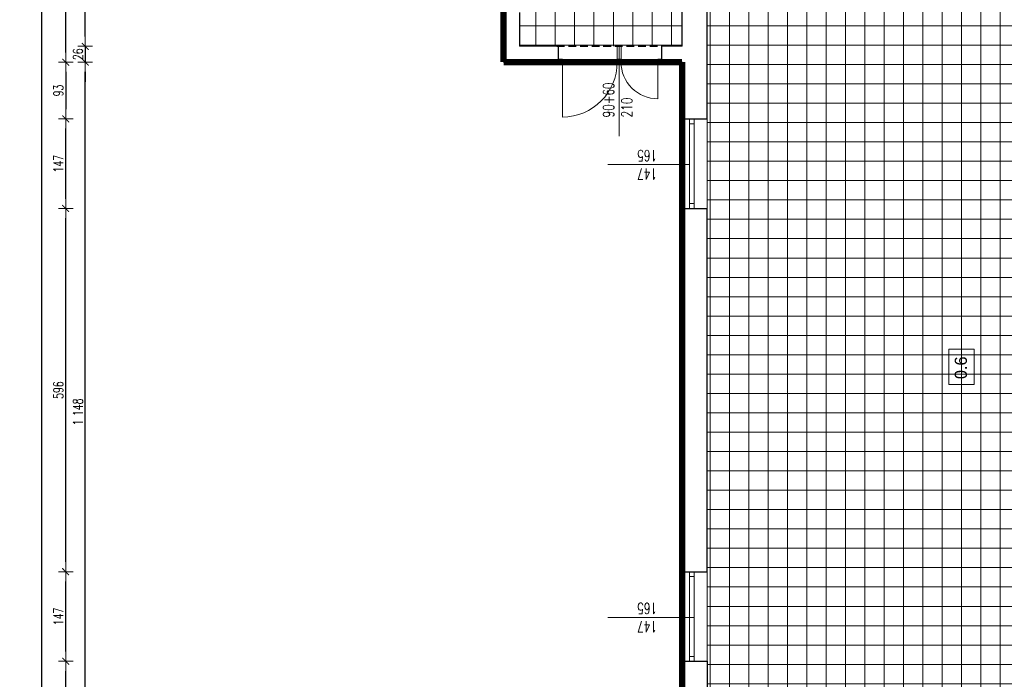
# Model space of a CAD drawing. Header units: millimetres. Extents: x -2948 to 78628, y 64669 to 215420.
# Tile 225 of 256: x 54252 to 55868, y 153937 to 155019. Entities that reach past the tile are written whole.
import ezdxf

# ---------------------------------------------------------------- set-up
doc = ezdxf.new("R2010")
doc.units = ezdxf.units.MM
doc.linetypes.add('B0301', pattern=[25, 12.5, -6.25, 0, -6.25])
doc.linetypes.add('HIDDEN', pattern=[9.525, 6.35, -3.175])
for name, color, linetype, lineweight in [('1_OPIS_OKNA', 60, 'Continuous', 13), ('NOWE SCIANY', 3, 'Continuous', 13), ('OPIS', 2, 'Continuous', 13), ('pomiwszczenia', 95, 'Continuous', 20), ('POMOC', 1, 'Continuous', 13), ('STOLARKA', 3, 'Continuous', 13), ('stolarka opis', 60, 'Continuous', 13), ('WYMIAR', 5, 'Continuous', 13), ('ŚCIANY', 7, 'Continuous', 30)]:
    doc.layers.add(name, color=color, linetype=linetype, lineweight=lineweight)
for name, color, linetype in [('_POMOCNICZE', 252, 'Continuous'), ('C--L99b', 1, 'Continuous'), ('pomocnicza', 4, 'Continuous')]:
    doc.layers.add(name, color=color, linetype=linetype)
doc.styles.add('style2', font='romans.shx', dxfattribs={"width": 0.7})
doc.dimstyles.new('100', dxfattribs={"dimscale": 80, "dimtxt": 0.2, "dimasz": 0.2, "dimexe": 1.25, "dimexo": 0.625, "dimgap": 0.05, "dimtad": 1, "dimdec": 0, "dimdsep": 46, "dimlunit": 6, "dimtxsty": 'style2', "dimblk1": 'TICK', "dimblk2": 'TICK', "dimsah": 1, "dimcen": 0.2, "dimse1": 1, "dimse2": 1, "dimclrd": 256, "dimclrt": 2, "dimadec": 0, "dimazin": 0, "dimtfac": 1, "dimtdec": 0, "dimtix": 1, "dimtmove": 1, "dimatfit": 0, "dimldrblk": 'DOTSMALL', "dimfxl": 1, "dimtolj": 1, "dimtzin": 0, "dimarcsym": 0})
pattern_1 = [(270, (659746.15, 586523.536), (31.75, -6e-14), []), (360, (659746.15, 586523.536), (6e-14, 31.75), [])]

# ---------------------------------------------------------------- blocks, each defined once
blk = doc.blocks.new('TICK')
at = {"color": 5}
for p, q in [((-1, 0), (1, 0)), ((0, -0.75), (0, 0.75))]:
    blk.add_line(p, q, dxfattribs=at)
at = {"const_width": 0.1}
blk.add_lwpolyline([(-0.35, -0.35), (0.35, 0.35)], dxfattribs=at)
blk = doc.blocks.new('*D1855')
at = {"layer": 'Defpoints', "color": 0, "ltscale": 2, "transparency": 16777216}
for p in [(55046, 154944.7), (55339, 153308.8), (55046, 153084)]:
    blk.add_point(p, dxfattribs=at)
at = {"layer": 'WYMIAR', "lineweight": -2, "ltscale": 2, "transparency": 16777216}
blk.add_line((55323, 153084), (55062, 153084), dxfattribs=at)
at = {"layer": 'WYMIAR', "lineweight": -2, "ltscale": 2, "transparency": 16777216, "xscale": 16, "yscale": 16, "zscale": 16, "rotation": 180}
blk.add_blockref('TICK', (55046, 153084), dxfattribs=at)
at = {"layer": 'WYMIAR', "lineweight": -2, "ltscale": 2, "transparency": 16777216, "xscale": 16, "yscale": 16, "zscale": 16}
blk.add_blockref('TICK', (55339, 153084), dxfattribs=at)
at = {"layer": 'WYMIAR', "color": 2, "ltscale": 2, "transparency": 16777216, "insert": (55192.5, 153072), "char_height": 16, "attachment_point": 5, "rotation": 180, "style": 'style2'}
blk.add_mtext('\\A1;293', dxfattribs=at)
blk = doc.blocks.new('_DotSmall')
at = {"layer": 'OPIS', "color": 0, "const_width": 0.5}
blk.add_lwpolyline([(-0.0625, 0, 1), (0.0625, 0, 1)], format="xyb", close=True, dxfattribs=at)
blk = doc.blocks.new('*D1829')
at = {"layer": 'Defpoints', "color": 0, "ltscale": 2, "transparency": 16777216}
for p in [(54981.2, 154949.6), (54327.2, 154856.6), (55294.7, 154856.6)]:
    blk.add_point(p, dxfattribs=at)
at = {"layer": 'WYMIAR', "lineweight": -2, "ltscale": 2, "transparency": 16777216}
blk.add_line((54327.2, 154933.6), (54327.2, 154872.6), dxfattribs=at)
at = {"layer": 'WYMIAR', "lineweight": -2, "ltscale": 2, "transparency": 16777216, "xscale": 16, "yscale": 16, "zscale": 16}
for p, rotation in [((54327.2, 154949.6), 90), ((54327.2, 154856.6), 270)]:
    blk.add_blockref('TICK', p, dxfattribs=dict(at, rotation=rotation))
at = {"layer": 'WYMIAR', "color": 2, "ltscale": 2, "transparency": 16777216, "insert": (54315.2, 154903.1), "char_height": 16, "attachment_point": 5, "rotation": 90, "style": 'style2'}
blk.add_mtext('\\A1;93', dxfattribs=at)
blk = doc.blocks.new('*D1840')
at = {"layer": 'Defpoints', "color": 0, "ltscale": 2, "transparency": 16777216}
for p in [(54327.2, 155767.6), (54981.2, 155767.6), (54981.2, 154949.6)]:
    blk.add_point(p, dxfattribs=at)
at = {"layer": 'WYMIAR', "lineweight": -2, "ltscale": 2, "transparency": 16777216}
blk.add_line((54327.2, 154965.6), (54327.2, 155751.6), dxfattribs=at)
at = {"layer": 'WYMIAR', "lineweight": -2, "ltscale": 2, "transparency": 16777216, "xscale": 16, "yscale": 16, "zscale": 16}
for p, rotation in [((54327.2, 155767.6), 90), ((54327.2, 154949.6), 270)]:
    blk.add_blockref('TICK', p, dxfattribs=dict(at, rotation=rotation))
at = {"layer": 'WYMIAR', "color": 2, "ltscale": 2, "transparency": 16777216, "insert": (54315.2, 155358.6), "char_height": 16, "attachment_point": 5, "rotation": 90, "style": 'style2'}
blk.add_mtext('\\A1;818', dxfattribs=at)
blk = doc.blocks.new('*D1841')
at = {"layer": 'Defpoints', "color": 0, "ltscale": 2, "transparency": 16777216}
for p in [(54327.2, 154113.6), (55274.2, 154113.6), (55274.2, 153966.6)]:
    blk.add_point(p, dxfattribs=at)
at = {"layer": 'WYMIAR', "lineweight": -2, "ltscale": 2, "transparency": 16777216}
blk.add_line((54327.2, 153982.6), (54327.2, 154097.6), dxfattribs=at)
at = {"layer": 'WYMIAR', "lineweight": -2, "ltscale": 2, "transparency": 16777216, "xscale": 16, "yscale": 16, "zscale": 16}
for p, rotation in [((54327.2, 154113.6), 90), ((54327.2, 153966.6), 270)]:
    blk.add_blockref('TICK', p, dxfattribs=dict(at, rotation=rotation))
at = {"layer": 'WYMIAR', "color": 2, "ltscale": 2, "transparency": 16777216, "insert": (54315.2, 154040.1), "char_height": 16, "attachment_point": 5, "rotation": 90, "style": 'style2'}
blk.add_mtext('\\A1;147', dxfattribs=at)
blk = doc.blocks.new('*D1842')
at = {"layer": 'Defpoints', "color": 0, "ltscale": 2, "transparency": 16777216}
for p in [(54327.2, 154709.6), (55274.2, 154709.6), (55274.2, 154113.6)]:
    blk.add_point(p, dxfattribs=at)
at = {"layer": 'WYMIAR', "lineweight": -2, "ltscale": 2, "transparency": 16777216}
blk.add_line((54327.2, 154129.6), (54327.2, 154693.6), dxfattribs=at)
at = {"layer": 'WYMIAR', "lineweight": -2, "ltscale": 2, "transparency": 16777216, "xscale": 16, "yscale": 16, "zscale": 16}
for p, rotation in [((54327.2, 154709.6), 90), ((54327.2, 154113.6), 270)]:
    blk.add_blockref('TICK', p, dxfattribs=dict(at, rotation=rotation))
at = {"layer": 'WYMIAR', "color": 2, "ltscale": 2, "transparency": 16777216, "insert": (54315.2, 154411.6), "char_height": 16, "attachment_point": 5, "rotation": 90, "style": 'style2'}
blk.add_mtext('\\A1;596', dxfattribs=at)
blk = doc.blocks.new('*D1843')
at = {"layer": 'Defpoints', "color": 0, "ltscale": 2, "transparency": 16777216}
for p in [(54327.2, 154856.6), (54327.2, 154856.6), (55274.2, 154709.6)]:
    blk.add_point(p, dxfattribs=at)
at = {"layer": 'WYMIAR', "lineweight": -2, "ltscale": 2, "transparency": 16777216}
blk.add_line((54327.2, 154725.6), (54327.2, 154840.6), dxfattribs=at)
at = {"layer": 'WYMIAR', "lineweight": -2, "ltscale": 2, "transparency": 16777216, "xscale": 16, "yscale": 16, "zscale": 16}
for p, rotation in [((54327.2, 154856.6), 90), ((54327.2, 154709.6), 270)]:
    blk.add_blockref('TICK', p, dxfattribs=dict(at, rotation=rotation))
at = {"layer": 'WYMIAR', "color": 2, "ltscale": 2, "transparency": 16777216, "insert": (54315.2, 154783.1), "char_height": 16, "attachment_point": 5, "rotation": 90, "style": 'style2'}
blk.add_mtext('\\A1;147', dxfattribs=at)
blk = doc.blocks.new('*D1889')
at = {"layer": 'Defpoints', "color": 0, "ltscale": 2, "transparency": 16777216}
for p in [(54327.2, 153966.6), (55339, 153966.6), (55339, 153746.6)]:
    blk.add_point(p, dxfattribs=at)
at = {"layer": 'WYMIAR', "lineweight": -2, "ltscale": 2, "transparency": 16777216}
blk.add_line((54327.2, 153762.6), (54327.2, 153950.6), dxfattribs=at)
at = {"layer": 'WYMIAR', "lineweight": -2, "ltscale": 2, "transparency": 16777216, "xscale": 16, "yscale": 16, "zscale": 16}
for p, rotation in [((54327.2, 153966.6), 90), ((54327.2, 153746.6), 270)]:
    blk.add_blockref('TICK', p, dxfattribs=dict(at, rotation=rotation))
at = {"layer": 'WYMIAR', "color": 2, "ltscale": 2, "transparency": 16777216, "insert": (54315.2, 153856.6), "char_height": 16, "attachment_point": 5, "rotation": 90, "style": 'style2'}
blk.add_mtext('\\A1;220', dxfattribs=at)
blk = doc.blocks.new('*D1890')
at = {"layer": 'Defpoints', "color": 0, "ltscale": 2, "transparency": 16777216}
for p in [(54288, 162958.6), (55030, 162958.6), (55030, 153291.6)]:
    blk.add_point(p, dxfattribs=at)
at = {"layer": 'WYMIAR', "lineweight": -2, "ltscale": 2, "transparency": 16777216}
blk.add_line((54288, 153307.6), (54288, 162942.6), dxfattribs=at)
at = {"layer": 'WYMIAR', "lineweight": -2, "ltscale": 2, "transparency": 16777216, "xscale": 16, "yscale": 16, "zscale": 16}
for p, rotation in [((54288, 162958.6), 90.00020786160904), ((54288, 153291.6), 270.0002078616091)]:
    blk.add_blockref('TICK', p, dxfattribs=dict(at, rotation=rotation))
at = {"layer": 'WYMIAR', "color": 2, "ltscale": 2, "transparency": 16777216, "insert": (54275.5, 158125.1), "char_height": 16, "attachment_point": 5, "rotation": 90.0002, "style": 'style2'}
blk.add_mtext('\\A1;9\xa0667', dxfattribs=at)
blk = doc.blocks.new('*D1891')
at = {"layer": 'Defpoints', "color": 0, "ltscale": 2, "transparency": 16777216}
for p in [(55046, 154900.5), (55339, 153264.6), (55046, 153039.8)]:
    blk.add_point(p, dxfattribs=at)
at = {"layer": 'WYMIAR', "lineweight": -2, "ltscale": 2, "transparency": 16777216}
blk.add_line((55323, 153039.8), (55062, 153039.8), dxfattribs=at)
at = {"layer": 'WYMIAR', "lineweight": -2, "ltscale": 2, "transparency": 16777216, "xscale": 16, "yscale": 16, "zscale": 16, "rotation": 180}
blk.add_blockref('TICK', (55046, 153039.8), dxfattribs=at)
at = {"layer": 'WYMIAR', "lineweight": -2, "ltscale": 2, "transparency": 16777216, "xscale": 16, "yscale": 16, "zscale": 16}
blk.add_blockref('TICK', (55339, 153039.8), dxfattribs=at)
at = {"layer": 'WYMIAR', "color": 2, "ltscale": 2, "transparency": 16777216, "insert": (55192.5, 153027.8), "char_height": 16, "attachment_point": 5, "rotation": 180, "style": 'style2'}
blk.add_mtext('\\A1;293', dxfattribs=at)
blk = doc.blocks.new('*D1892')
at = {"layer": 'Defpoints', "color": 0, "ltscale": 2, "transparency": 16777216}
for p in [(55045.8, 154929.1), (56289, 153271.1), (55045.8, 153000.3)]:
    blk.add_point(p, dxfattribs=at)
at = {"layer": 'WYMIAR', "lineweight": -2, "ltscale": 2, "transparency": 16777216}
blk.add_line((56273, 153000.3), (55061.8, 153000.3), dxfattribs=at)
at = {"layer": 'WYMIAR', "lineweight": -2, "ltscale": 2, "transparency": 16777216, "xscale": 16, "yscale": 16, "zscale": 16, "rotation": 180}
blk.add_blockref('TICK', (55045.8, 153000.3), dxfattribs=at)
at = {"layer": 'WYMIAR', "lineweight": -2, "ltscale": 2, "transparency": 16777216, "xscale": 16, "yscale": 16, "zscale": 16}
blk.add_blockref('TICK', (56289, 153000.3), dxfattribs=at)
at = {"layer": 'WYMIAR', "color": 2, "ltscale": 2, "transparency": 16777216, "insert": (55667.4, 152988.3), "char_height": 16, "attachment_point": 5, "rotation": 180, "style": 'style2'}
blk.add_mtext('\\A1;1\xa0243', dxfattribs=at)
blk = doc.blocks.new('*D1900')
at = {"layer": 'Defpoints', "color": 0, "ltscale": 2, "transparency": 16777216}
for p in [(54359.2, 154949.6), (55339, 154949.6), (55380, 153801.6)]:
    blk.add_point(p, dxfattribs=at)
at = {"layer": 'WYMIAR', "lineweight": -2, "ltscale": 2, "transparency": 16777216}
blk.add_line((54359.2, 153817.6), (54359.2, 154933.6), dxfattribs=at)
at = {"layer": 'WYMIAR', "lineweight": -2, "ltscale": 2, "transparency": 16777216, "xscale": 16, "yscale": 16, "zscale": 16}
for p, rotation in [((54359.2, 154949.6), 90), ((54359.2, 153801.6), 270)]:
    blk.add_blockref('TICK', p, dxfattribs=dict(at, rotation=rotation))
at = {"layer": 'WYMIAR', "color": 2, "ltscale": 2, "transparency": 16777216, "insert": (54347.2, 154375.6), "char_height": 16, "attachment_point": 5, "rotation": 90, "style": 'style2'}
blk.add_mtext('\\A1;1\xa0148', dxfattribs=at)
blk = doc.blocks.new('*D1901')
at = {"layer": 'Defpoints', "color": 0, "ltscale": 2, "transparency": 16777216}
for p in [(55339, 154975.6), (54359.2, 154949.6), (55339, 154949.6)]:
    blk.add_point(p, dxfattribs=at)
at = {"layer": 'WYMIAR', "lineweight": -2, "ltscale": 2, "transparency": 16777216}
for p, q in [((54359.2, 154991.6), (54359.2, 155007.6)), ((54359.2, 154975.6), (54359.2, 154949.6)), ((54359.2, 154933.6), (54359.2, 154917.6))]:
    blk.add_line(p, q, dxfattribs=at)
at = {"layer": 'WYMIAR', "lineweight": -2, "ltscale": 2, "transparency": 16777216, "xscale": 16, "yscale": 16, "zscale": 16}
for p, rotation in [((54359.2, 154975.6), 270), ((54359.2, 154949.6), 90)]:
    blk.add_blockref('TICK', p, dxfattribs=dict(at, rotation=rotation))
at = {"layer": 'WYMIAR', "color": 2, "ltscale": 2, "transparency": 16777216, "insert": (54347.2, 154962.6), "char_height": 16, "attachment_point": 5, "rotation": 90, "style": 'style2'}
blk.add_mtext('\\A1;26', dxfattribs=at)
blk = doc.blocks.new('*D1902')
at = {"layer": 'Defpoints', "color": 0, "ltscale": 2, "transparency": 16777216}
for p in [(55082.4, 154975.6), (54359.2, 154949.6), (55079.4, 154949.6)]:
    blk.add_point(p, dxfattribs=at)
at = {"layer": 'WYMIAR', "lineweight": -2, "ltscale": 2, "transparency": 16777216}
for p, q in [((54359.2, 154991.6), (54359.2, 155007.6)), ((54359.2, 154975.6), (54359.2, 154949.6)), ((54359.2, 154933.6), (54359.2, 154917.6))]:
    blk.add_line(p, q, dxfattribs=at)
at = {"layer": 'WYMIAR', "lineweight": -2, "ltscale": 2, "transparency": 16777216, "xscale": 16, "yscale": 16, "zscale": 16}
for p, rotation in [((54359.2, 154975.6), 270), ((54359.2, 154949.6), 90)]:
    blk.add_blockref('TICK', p, dxfattribs=dict(at, rotation=rotation))
at = {"layer": 'WYMIAR', "color": 2, "ltscale": 2, "transparency": 16777216, "insert": (54347.2, 154962.6), "char_height": 16, "attachment_point": 5, "rotation": 90, "style": 'style2'}
blk.add_mtext('\\A1;26', dxfattribs=at)
blk = doc.blocks.new('*D1903')
at = {"layer": 'Defpoints', "color": 0, "ltscale": 2, "transparency": 16777216}
for p in [(54359.2, 155497.6), (55082.4, 155497.6), (55082.4, 154975.6)]:
    blk.add_point(p, dxfattribs=at)
at = {"layer": 'WYMIAR', "lineweight": -2, "ltscale": 2, "transparency": 16777216}
blk.add_line((54359.2, 154991.6), (54359.2, 155481.6), dxfattribs=at)
at = {"layer": 'WYMIAR', "lineweight": -2, "ltscale": 2, "transparency": 16777216, "xscale": 16, "yscale": 16, "zscale": 16}
for p, rotation in [((54359.2, 155497.6), 90), ((54359.2, 154975.6), 270)]:
    blk.add_blockref('TICK', p, dxfattribs=dict(at, rotation=rotation))
at = {"layer": 'WYMIAR', "color": 2, "ltscale": 2, "transparency": 16777216, "insert": (54347.2, 155236.6), "char_height": 16, "attachment_point": 5, "rotation": 90, "style": 'style2'}
blk.add_mtext('\\A1;522', dxfattribs=at)
blk = doc.blocks.new('*D1983')
at = {"layer": 'Defpoints', "color": 0, "ltscale": 2, "transparency": 16777216}
for p in [(55072, 154975.6), (55339, 154949.6), (55072, 153120.2)]:
    blk.add_point(p, dxfattribs=at)
at = {"layer": 'WYMIAR', "lineweight": -2, "ltscale": 2, "transparency": 16777216}
blk.add_line((55323, 153120.2), (55088, 153120.2), dxfattribs=at)
at = {"layer": 'WYMIAR', "lineweight": -2, "ltscale": 2, "transparency": 16777216, "xscale": 16, "yscale": 16, "zscale": 16, "rotation": 180}
blk.add_blockref('TICK', (55072, 153120.2), dxfattribs=at)
at = {"layer": 'WYMIAR', "lineweight": -2, "ltscale": 2, "transparency": 16777216, "xscale": 16, "yscale": 16, "zscale": 16}
blk.add_blockref('TICK', (55339, 153120.2), dxfattribs=at)
at = {"layer": 'WYMIAR', "color": 2, "ltscale": 2, "transparency": 16777216, "insert": (55205.5, 153108.2), "char_height": 16, "attachment_point": 5, "rotation": 180, "style": 'style2'}
blk.add_mtext('\\A1;267', dxfattribs=at)
blk = doc.blocks.new('*D1984')
at = {"layer": 'Defpoints', "color": 0, "ltscale": 2, "transparency": 16777216}
for p in [(55046, 154975.6), (55072, 154975.6), (55046, 153120.2)]:
    blk.add_point(p, dxfattribs=at)
at = {"layer": 'WYMIAR', "lineweight": -2, "ltscale": 2, "transparency": 16777216}
for p, q in [((55030, 153120.2), (55014, 153120.2)), ((55072, 153120.2), (55046, 153120.2)), ((55088, 153120.2), (55104, 153120.2))]:
    blk.add_line(p, q, dxfattribs=at)
at = {"layer": 'WYMIAR', "lineweight": -2, "ltscale": 2, "transparency": 16777216, "xscale": 16, "yscale": 16, "zscale": 16}
blk.add_blockref('TICK', (55046, 153120.2), dxfattribs=at)
at = {"layer": 'WYMIAR', "lineweight": -2, "ltscale": 2, "transparency": 16777216, "xscale": 16, "yscale": 16, "zscale": 16, "rotation": 180}
blk.add_blockref('TICK', (55072, 153120.2), dxfattribs=at)
at = {"layer": 'WYMIAR', "color": 2, "ltscale": 2, "transparency": 16777216, "insert": (55059, 153108.2), "char_height": 16, "attachment_point": 5, "rotation": 180, "style": 'style2'}
blk.add_mtext('\\A1;26', dxfattribs=at)

msp = doc.modelspace()

# ---------------------------------------------------------------- hatches: boundary and pattern name
at = {"layer": '_POMOCNICZE', "lineweight": 13, "true_color": 0xf8991e, "extrusion": (-8.85905e-08, -2.09366e-08, 1)}
h = msp.add_hatch(dxfattribs=at)
h.set_pattern_fill('ANSI37', color=30, scale=10, angle=135)
h.set_pattern_definition(pattern_1)
h.paths.add_polyline_path([(55339, 155497.6), (55072, 155497.6), (55072, 154975.6), (55339, 154975.6)])
at = {"layer": '_POMOCNICZE', "lineweight": 13, "true_color": 0x139b48, "extrusion": (-8.85905e-08, -2.09366e-08, 1)}
h = msp.add_hatch(dxfattribs=at)
h.set_pattern_fill('ANSI37', color=114, scale=10, angle=135)
h.set_pattern_definition(pattern_1)
h.paths.add_polyline_path([(56248, 155119.6), (55380, 155120.6), (55380, 153801.6), (56231.8, 153801.6)])

# ---------------------------------------------------------------- linework, layer by layer
at = {"layer": '1_OPIS_OKNA'}
msp.add_line((55359, 154038.6), (55217.4, 154038.6), dxfattribs=at)
at = {"layer": 'C--L99b', "color": 12, "linetype": 'B0301', "true_color": 0xdb0000, "const_width": 10.4}
for points in [[(55046, 158756.6), (55046, 154949.6)], [(55046, 154949.6), (55339, 154949.6)], [(55339, 154949.6), (55339, 153288.8)]]:
    msp.add_lwpolyline(points, dxfattribs=at)
at = {"layer": 'NOWE SCIANY'}
for p, q in [((55236, 154828.1), (55236, 154975.6)), ((55136, 154954.6), (55142.5, 154954.6)), ((55136, 154954.6), (55142.5, 154954.6)), ((55136, 154949.6), (55142.5, 154949.6)), ((55136, 154949.6), (55142.5, 154949.6)), ((55142.5, 154949.6), (55142.5, 154954.6)), ((55142.5, 154949.6), (55142.5, 154954.6)), ((55232.5, 154949.6), (55232.5, 154954.6)), ((55239, 154954.6), (55232.5, 154954.6)), ((55239, 154949.6), (55239, 154954.6)), ((55299, 154954.6), (55305, 154954.6)), ((55299, 154954.6), (55305, 154954.6)), ((55305, 154954.6), (55299, 154954.6)), ((55299, 154949.6), (55299, 154954.6)), ((55305.5, 154954.6), (55299, 154954.6)), ((55299, 154949.6), (55305.5, 154949.6)), ((55299, 154949.6), (55305.5, 154949.6)), ((55299, 154949.6), (55305.5, 154949.6))]:
    msp.add_line(p, q, dxfattribs=at)
at = {"layer": 'NOWE SCIANY', "ltscale": 2}
for p, q in [((55142.5, 154949.6), (55142.5, 154859.6)), ((55299, 154949.6), (55299, 154889.6))]:
    msp.add_line(p, q, dxfattribs=at)
at = {"layer": 'NOWE SCIANY'}
for points in [[(55232.5, 154953.6), (55232.5, 154949.6), (55232.5, 154975.6)], [(55239, 154953.6), (55239, 154949.6), (55239, 154975.6)], [(55305.5, 154949.6), (55305.5, 154975.6)]]:
    msp.add_lwpolyline(points, dxfattribs=at)
at = {"layer": 'NOWE SCIANY', "ltscale": 2}
for centre, radius, start, end in [((55142.5, 154949.6), 90, 270, 0), ((55298.9, 154949.6), 60, 179.981, 270.019)]:
    msp.add_arc(centre, radius, start, end, dxfattribs=at)
at = {"layer": 'pomiwszczenia'}
msp.add_lwpolyline([(55776.8, 154421), (55776.8, 154478.9), (55818.5, 154478.9), (55818.5, 154421)], close=True, dxfattribs=at)
at = {"layer": 'POMOC'}
for p, q in [((55339, 154709.6), (55339, 154856.6)), ((55380, 154856.6), (55380, 154709.6)), ((55339, 153966.6), (55339, 154113.6)), ((55380, 154113.6), (55380, 153966.6))]:
    msp.add_line(p, q, dxfattribs=at)
at = {"layer": 'pomocnicza', "linetype": 'HIDDEN', "ltscale": 2}
for p, q in [((55133.5, 154975.6), (55305.5, 154975.6)), ((55133.5, 154949.6), (55305.5, 154949.6))]:
    msp.add_line(p, q, dxfattribs=at)
at = {"layer": 'STOLARKA'}
for p, q in [((55351, 154709.6), (55351, 154856.6)), ((55351, 154848.6), (55359, 154848.6)), ((55359, 154709.6), (55359, 154856.6)), ((55351, 154717.6), (55359, 154717.6)), ((55351, 153966.6), (55351, 154113.6)), ((55351, 154105.6), (55359, 154105.6)), ((55359, 153966.6), (55359, 154113.6)), ((55351, 153974.6), (55359, 153974.6))]:
    msp.add_line(p, q, dxfattribs=at)
at = {"layer": 'stolarka opis'}
msp.add_line((55351, 154781.6), (55217.4, 154781.6), dxfattribs=at)
at = {"layer": 'ŚCIANY', "ltscale": 2}
for p, q in [((55339, 154975.6), (55339, 155234.1)), ((55380, 154856.6), (55380, 155120.6)), ((55136, 154975.6), (55072, 154975.6)), ((55136, 154949.6), (55136, 154975.6)), ((55339, 154975.6), (55305.5, 154975.6)), ((55046, 154949.6), (55046, 154949.6)), ((55136, 154949.6), (55046, 154949.6)), ((55339, 154949.6), (55305.5, 154949.6)), ((55339, 154908.7), (55339, 154949.6)), ((55339, 154856.6), (55339, 154949.6)), ((55339, 154856.6), (55380, 154856.6)), ((55339, 154113.6), (55339, 154709.6)), ((55339, 154709.6), (55380, 154709.6)), ((55380, 154498.6), (55380, 154709.6)), ((55380, 154113.6), (55380, 154498.6)), ((55339, 154113.6), (55380, 154113.6)), ((55339, 153753), (55339, 153966.6)), ((55339, 153966.6), (55380, 153966.6)), ((55380, 153966.6), (55380, 153923.6))]:
    msp.add_line(p, q, dxfattribs=at)
for points in [[(55046, 155030.9), (55046, 154949.6)], [(55072, 155030.9), (55072, 154975.6)], [(55305.5, 154975.6), (55305.5, 154949.6)]]:
    msp.add_lwpolyline(points, dxfattribs=at)

# ---------------------------------------------------------------- texts
at = {"layer": '1_OPIS_OKNA', "ltscale": 0.2, "insert": (55297.8, 154014.3), "char_height": 18, "width": 280.137, "attachment_point": 1, "rotation": 179.9915, "style": 'style2'}
msp.add_mtext('147\\P165', dxfattribs=at)
at = {"layer": 'NOWE SCIANY', "linetype": 'Continuous', "ltscale": 0.2, "insert": (55209.3, 154859.1), "char_height": 18, "width": 280.137, "attachment_point": 1, "rotation": 89.9915, "style": 'style2'}
msp.add_mtext('90+60\\P210', dxfattribs=at)
at = {"layer": 'pomiwszczenia', "insert": (55796.7, 154448.2), "char_height": 20, "attachment_point": 5, "rotation": 90}
msp.add_mtext_dynamic_manual_height_columns('0.6', width=0.766, gutter_width=4.5, heights=[0], dxfattribs=at)
at = {"layer": 'stolarka opis', "linetype": 'Continuous', "ltscale": 0.2, "insert": (55297.8, 154757.3), "char_height": 18, "width": 280.137, "attachment_point": 1, "rotation": 179.9915, "style": 'style2'}
msp.add_mtext('147\\P165', dxfattribs=at)

# ---------------------------------------------------------------- dimensions: what is measured, and where the dimension line sits
at = {"layer": 'WYMIAR', "ltscale": 2}
dim = msp.add_linear_dim(base=(54288, 162958.6), p1=(55030, 153291.6), p2=(55030, 162958.6), angle=90.0002, dimstyle='100', dxfattribs=at)
dim.commit()
dim.dimension.update_dxf_attribs({"geometry": '*D1890', "text_midpoint": (54287.5, 158125.1), "dimtype": 161})
for p1, p2, distance, picture, middle in [((54981.2, 154949.6), (54981.2, 155767.6), 654, '*D1840', (54315.2, 155358.6)), ((55339, 153746.6), (55339, 153966.6), 1011.8, '*D1889', (54315.2, 153856.6))]:
    dim = msp.add_aligned_dim(p1=p1, p2=p2, distance=distance, dimstyle='100', dxfattribs=at)
    dim.commit()
    dim.dimension.update_dxf_attribs({"geometry": picture, "text_midpoint": middle})
for base, p1, p2, angle, picture, middle in [((54359.2, 155497.6), (55082.4, 154975.6), (55082.4, 155497.6), 90, '*D1903', (54347.2, 155236.6)), ((54359.2, 154949.6), (55339, 154975.6), (55339, 154949.6), 90, '*D1901', (54347.2, 154962.6)), ((54359.2, 154949.6), (55082.4, 154975.6), (55079.4, 154949.6), 90, '*D1902', (54347.2, 154962.6)), ((55046, 153120.2), (55072, 154975.6), (55046, 154975.6), 180, '*D1984', (55059, 153108.2)), ((55072, 153120.2), (55339, 154949.6), (55072, 154975.6), 180, '*D1983', (55205.5, 153108.2)), ((54327.2, 154856.6), (54981.2, 154949.6), (55294.7, 154856.6), 90, '*D1829', (54315.2, 154903.1)), ((54359.2, 154949.6), (55380, 153801.6), (55339, 154949.6), 90, '*D1900', (54347.2, 154375.6)), ((55046, 153084), (55339, 153308.8), (55046, 154944.7), 180, '*D1855', (55192.5, 153072)), ((55045.8, 153000.3), (56289, 153271.1), (55045.8, 154929.1), 180, '*D1892', (55667.4, 152988.3)), ((55046, 153039.8), (55339, 153264.6), (55046, 154900.5), 180, '*D1891', (55192.5, 153027.8)), ((54327.2, 154856.6), (55274.2, 154709.6), (54327.2, 154856.6), 270, '*D1843', (54315.2, 154783.1)), ((54327.2, 154709.6), (55274.2, 154113.6), (55274.2, 154709.6), 270, '*D1842', (54315.2, 154411.6)), ((54327.2, 154113.6), (55274.2, 153966.6), (55274.2, 154113.6), 270, '*D1841', (54315.2, 154040.1))]:
    dim = msp.add_linear_dim(base=base, p1=p1, p2=p2, angle=angle, dimstyle='100', dxfattribs=at)
    dim.commit()
    dim.dimension.update_dxf_attribs({"geometry": picture, "text_midpoint": middle})

doc.saveas('drawing.dxf')
